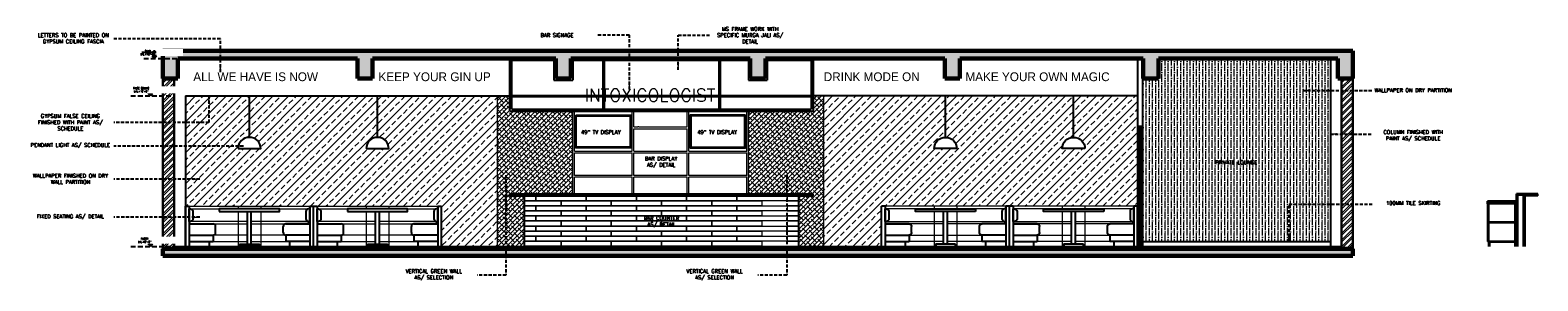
# Model space of a CAD drawing. Header units: inches. Extents: x 110711 to 158499, y 12149 to 19253.
# Tile 4 of 46: x 115981 to 117182, y 17101 to 17301. Entities that reach past the tile are written whole.
import ezdxf

# ---------------------------------------------------------------- set-up
doc = ezdxf.new("R2010")
doc.units = ezdxf.units.IN
doc.header["$MEASUREMENT"] = 0
doc.linetypes.add('HIDDEN', pattern=[0.375, 0.25, -0.125])
for name, color, linetype, lineweight in [('HATCH', 253, 'Continuous', 0), ('PD_BRICK WALL_230', 4, 'Continuous', 50), ('PD_COLUMN', 2, 'Continuous', 60), ('PD_ELEVATION_03', 80, 'Continuous', 25), ('PD_FIXTURE', 21, 'Continuous', 25), ('PD_FURNITURE_FIX', 20, 'Continuous', 18), ('PD_FURNITURE_LOOSE', 20, 'Continuous', 18), ('PD_HATCH', 45, 'Continuous', 9), ('PD_HATCH1', 45, 'Continuous', 9), ('PD_WINDOW', 140, 'Continuous', 25), ('TEXT', 7, 'Continuous', 15), ('TEXTOS', 174, 'Continuous', 25)]:
    doc.layers.add(name, color=color, linetype=linetype, lineweight=lineweight)
for name, color, linetype in [('PD_025_TEXT', 61, 'Continuous'), ('PD_DIMENSION', 101, 'Continuous'), ('PD_LIGHTING', 23, 'Continuous')]:
    doc.layers.add(name, color=color, linetype=linetype)
doc.styles.add('Arial', font='GOTHIC.TTF')
doc.styles.get("Standard").update_dxf_attribs({"font": 'romans.shx', "height": 6})
doc.dimstyles.new('Civil', dxfattribs={"dimscale": 1, "dimtxt": 9, "dimasz": 2, "dimexe": 2, "dimexo": 2, "dimgap": 0.09, "dimtad": 0, "dimdec": 0, "dimzin": 0, "dimdsep": 46, "dimlunit": 4, "dimtxsty": 'Arial', "dimblk": 'CLOSEDBLANK', "dimcen": 0, "dimclrd": 8, "dimclre": 8, "dimclrt": 7, "dimadec": 0, "dimazin": 0, "dimtfac": 1, "dimtdec": 0, "dimtofl": 0, "dimtmove": 0, "dimatfit": 3, "dimfxl": 0.18, "dimtolj": 1, "dimtzin": 0, "dimarcsym": 1})
pattern_1 = [(50, (-7245.0054, 0), (7.17260183, -0.62752135), [0.75, -8.25]), (355, (-7245.0054, 0), (-1.38751334, 7.52192134), [0.6, -6.6]), (100.4514445, (-7244.408, -0.052), (5.78508847, 6.8943999), [0.6374019, -7.0114211]), (46.1842, (-7245.005, 2), (10.6724133, -1.6551928), [1.125, -12.375]), (96.6356355, (-7244.116, 1.862), (9.34661946, 9.741186), [0.9561034, -10.5171376]), (351.184164, (-7245.005, 2), (9.34661945, 9.741186), [0.9, -9.9]), (21, (-7244.0054, 1.5), (5.96907052, -4.0261889), [0.75, -8.25]), (326, (-7244.0054, 1.5), (2.4331533, 7.25150045), [0.6, -6.6]), (71.451445, (-7243.508, 1.1645), (8.40222377, 3.22531153), [0.6374019, -7.0114211]), (37.5, (-7245.0054, 0), (0.121598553, 3.32893854), [0, -6.52, 0, -6.7, 0, -6.625]), (7.5, (-7245.0054, 0), (2.63069537, 3.94411712), [0, -3.82, 0, -6.37, 0, -2.525]), (327.5, (-7247.2354, 0), (5.33822436, -0.22554872), [0, -2.5, 0, -7.8, 0, -10.35]), (317.5, (-7248.2354, 0), (5.8318617, 1.00104982), [0, -3.25, 0, -5.18, 0, -7.35])]
pattern_2 = [(45, (-5352.444, 0), (-6.18718434, 6.18718434), []), (45, (-5346.257, 0), (-6.18718434, 6.18718434), [4.375, -2.1875])]

# ---------------------------------------------------------------- blocks, each defined once
blk = doc.blocks.new('JHFJGFJDSSADYUR8')
blk.add_line((100.9, -14), (81.9, -14))
blk.add_arc((81.9, -16), 2, 90, 180)
at = {"layer": 'PD_ELEVATION_03'}
for p, q in [((1.9, -32), (1.9, 0)), ((1.9, 0), (4.9, 0)), ((4.9, 0), (4.9, -32)), ((100.9, 0), (100.9, -32)), ((100.9, 0), (103.9, 0)), ((103.9, -32), (103.9, 0)), ((51.4, -30.2), (51.4, -4)), ((54.4, -30.2), (54.4, -4)), ((4.9, -14), (23.9, -14)), ((4.9, -23), (23.9, -23)), ((23.9, -23), (23.9, -28)), ((25.9, -21), (25.9, -16)), ((79.9, -21), (79.9, -16)), ((81.9, -14), (100.9, -14)), ((81.9, -23), (81.9, -28)), ((100.9, -23), (81.9, -23)), ((4.9, -28), (23.9, -28)), ((20.9, -28), (20.9, -32)), ((100.9, -28), (81.9, -28)), ((84.9, -28), (84.9, -32))]:
    blk.add_line(p, q, dxfattribs=at)
for points in [[(7.9, -4), (7.9, -10, -0.414214), (5.9, -12), (4.9, -12), (4.9, -2), (5.9, -2, -0.414214)], [(97.9, -4), (97.9, -10, 0.414214), (99.9, -12), (100.9, -12), (100.9, -2), (99.9, -2, 0.414214)]]:
    blk.add_lwpolyline(points, format="xyb", close=True, dxfattribs=at)
for points in [[(28.9, -4), (76.9, -4), (76.9, -2), (28.9, -2)], [(45, -30.2), (60.7, -30.2), (60.7, -32), (45, -32)]]:
    blk.add_lwpolyline(points, close=True, dxfattribs=at)
for centre, start, end in [((23.9, -16), 0, 90), ((23.9, -21), 270, 0), ((81.9, -16), 90, 180), ((81.9, -21), 180, 270)]:
    blk.add_arc(centre, 2, start, end, dxfattribs=at)
at = {"layer": 'PD_FURNITURE_FIX'}
for p, q in [((4.9, 0), (100.9, 0)), ((43.9, 0), (43.9, -2)), ((61.9, 0), (61.9, -2)), ((5.9, -2), (99.9, -2)), ((51.4, -12), (5.9, -12)), ((43.9, -4), (43.9, -32)), ((99.9, -12), (54.4, -12)), ((61.9, -4), (61.9, -32)), ((23.9, -14), (51.4, -14)), ((51.4, -23), (23.9, -23)), ((54.4, -14), (81.9, -14)), ((81.9, -23), (54.4, -23)), ((23.9, -28), (51.4, -28)), ((54.4, -28), (81.9, -28))]:
    blk.add_line(p, q, dxfattribs=at)
blk = doc.blocks.new('fvdf')
at = {"layer": 'HATCH', "ltscale": 3}
blk.add_hatch(color=256, dxfattribs=at).paths.add_polyline_path([(763.3, -477.9), (766.7, -477.9), (765, -479.9)])
at = {"layer": 'TEXTOS', "color": 6}
for p, q in [((755.1, -475.1), (766.5, -475.1)), ((765, -479.9), (763.3, -477.9)), ((766.7, -477.9), (763.3, -477.9)), ((765, -473.5), (765, -477.9)), ((765, -479.9), (766.7, -477.9))]:
    blk.add_line(p, q, dxfattribs=at)
blk.add_circle((765, -475.1), 0.756, dxfattribs=at)
at = {"layer": 'TEXTOS', "color": 6, "lineweight": 5}
blk.add_circle((765, -475.1), 0.67, dxfattribs=at)

msp = doc.modelspace()

# ---------------------------------------------------------------- hatches: boundary and pattern name
at = {"layer": 'PD_HATCH'}
h = msp.add_hatch(dxfattribs=at)
h.set_pattern_fill('AR-CONC', color=256)
h.set_pattern_definition(pattern_1)
h.paths.add_polyline_path([(117034.63, 17284.27), (116086.63, 17284.27), (116086.63, 17262.27), (116098.63, 17262.27), (116098.63, 17278.27), (116241.63, 17278.27), (116241.63, 17262.27), (116253.63, 17262.27), (116253.63, 17278.27), (116399.63, 17278.27), (116399.63, 17262.27), (116411.63, 17262.27), (116411.63, 17278.27), (116554.63, 17278.27), (116554.63, 17262.27), (116566.63, 17262.27), (116566.63, 17278.27), (116709.63, 17278.27), (116709.63, 17262.27), (116721.63, 17262.27), (116721.63, 17278.27), (116867.63, 17278.27), (116867.63, 17262.27), (116879.63, 17262.27), (116879.63, 17278.27), (117022.63, 17278.27), (117022.63, 17262.27), (117034.63, 17262.27)])
h = msp.add_hatch(dxfattribs=at)
h.set_pattern_fill('ANSI36', color=256, scale=20, angle=45)
h.set_pattern_definition([(90, (-7245.0054, 0), (-2.5, 4.375), [6.25, -1.25, 0, -1.25])])
h.paths.add_polyline_path([(116867.13, 17132.27), (117016.63, 17132.27), (117016.63, 17278.27), (116879.63, 17278.27), (116879.63, 17262.27), (116867.63, 17262.27), (116867.63, 17278.27), (116867.13, 17278.27)])
h = msp.add_hatch(dxfattribs=at)
h.set_pattern_fill('ANSI32', color=256, scale=10)
h.set_pattern_definition([(45, (-7245.0054, 0), (-2.65165043, 2.65165043), []), (45, (-7243.2377, 0), (-2.65165043, 2.65165043), [])])
h.paths.add_polyline_path([(117034.63, 17262.27), (117025.63, 17262.27), (117025.63, 17126.27), (117034.63, 17126.27)])
h.paths.add_polyline_path([(116095.63, 17262.27), (116086.63, 17262.27), (116086.63, 17126.27), (116095.63, 17126.27)])
h = msp.add_hatch(dxfattribs=at)
h.set_pattern_fill('ANSI38', color=256, scale=20)
h.set_pattern_definition([(45, (-5352.444, 0), (-1.767766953, 1.767766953), []), (135, (-5352.444, 0), (-5.30330086, 1.767766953), [6.25, -3.75])])
h.paths.add_polyline_path([(116413.13, 17236.27), (116363.13, 17236.27), (116363.13, 17248.27), (116353.13, 17248.27), (116353.13, 17128.27), (116374.63, 17128.27), (116374.63, 17168.57), (116363.13, 17168.57), (116363.13, 17170.27), (116413.13, 17170.27)])
h.paths.add_polyline_path([(116613.13, 17248.27), (116604.63, 17248.27), (116604.63, 17236.27), (116553.13, 17236.27), (116553.13, 17170.27), (116604.63, 17170.27), (116604.63, 17168.57), (116593.13, 17168.57), (116593.13, 17128.27), (116613.13, 17128.27)])
h = msp.add_hatch(dxfattribs=at)
h.set_pattern_fill('AR-CONC', color=256)
h.set_pattern_definition(pattern_1)
h.paths.add_polyline_path([(117034.63, 17126.27), (116086.63, 17126.27), (116086.63, 17120.77), (117034.63, 17120.77)])
at = {"layer": 'PD_HATCH1'}
h = msp.add_hatch(dxfattribs=at)
h.set_pattern_fill('ANSI33', color=256, scale=35)
h.set_pattern_definition(pattern_2)
h.paths.add_polyline_path([(116353.13, 17248.27), (116257.63, 17248.27), (116257.63, 17215.27, -0.4142136), (116266.63, 17206.27), (116248.63, 17206.27, -0.4142136), (116257.63, 17215.27), (116257.63, 17248.27), (116155.63, 17248.27), (116155.63, 17215.27, -0.4142136), (116164.63, 17206.27), (116146.63, 17206.27, -0.4142136), (116155.63, 17215.27), (116155.63, 17248.27), (116104.63, 17248.27), (116104.63, 17160.27), (116107.63, 17160.27), (116203.63, 17160.27), (116206.63, 17160.27), (116209.63, 17160.27), (116305.63, 17160.27), (116308.63, 17160.27), (116308.63, 17128.27), (116353.13, 17128.27)])
h = msp.add_hatch(dxfattribs=at)
h.set_pattern_fill('ANSI33', color=256, scale=35)
h.set_pattern_definition(pattern_2)
h.paths.add_polyline_path([(116863.13, 17224.27), (116863.13, 17248.27), (116812.13, 17248.27), (116812.13, 17215.27, -0.4142136), (116821.13, 17206.27), (116803.13, 17206.27, -0.4142136), (116812.13, 17215.27), (116812.13, 17248.27), (116710.13, 17248.27), (116710.13, 17215.27, -0.4142136), (116719.13, 17206.27), (116701.13, 17206.27, -0.4142136), (116710.13, 17215.27), (116710.13, 17248.27), (116613.13, 17248.27), (116613.13, 17128.27), (116659.13, 17128.27), (116659.13, 17160.27), (116662.13, 17160.27), (116758.13, 17160.27), (116761.13, 17160.27), (116764.13, 17160.27), (116860.13, 17160.27), (116863.13, 17160.27)])

# ---------------------------------------------------------------- linework, layer by layer
at = {"layer": 'PD_025_TEXT', "linetype": 'HIDDEN', "ltscale": 15}
for p, q in [((116061.28, 17248.27), (116095.63, 17248.27)), ((116061.28, 17128.27), (116095.63, 17128.27))]:
    msp.add_line(p, q, dxfattribs=at)
at = {"layer": 'PD_BRICK WALL_230', "lineweight": 30}
for p, q in [((116086.63, 17262.27), (116086.63, 17126.27)), ((116095.63, 17262.27), (116095.63, 17126.27)), ((117025.63, 17262.27), (117025.63, 17126.27)), ((117034.63, 17262.27), (117034.63, 17126.27))]:
    msp.add_line(p, q, dxfattribs=at)
at = {"layer": 'PD_COLUMN'}
for p, q in [((116086.63, 17284.27), (116086.63, 17262.27)), ((116086.63, 17284.27), (117034.63, 17284.27)), ((117034.63, 17284.27), (117034.63, 17262.27)), ((116098.63, 17262.27), (116098.63, 17278.27)), ((116098.63, 17278.27), (116241.63, 17278.27)), ((116241.63, 17278.27), (116241.63, 17262.27)), ((116253.63, 17278.27), (116253.63, 17262.27)), ((116253.63, 17278.27), (116399.63, 17278.27)), ((116399.63, 17278.27), (116399.63, 17262.27)), ((116411.63, 17278.27), (116411.63, 17262.27)), ((116411.63, 17278.27), (116554.63, 17278.27)), ((116554.63, 17278.27), (116554.63, 17262.27)), ((116566.63, 17278.27), (116566.63, 17262.27)), ((116566.63, 17278.27), (116709.63, 17278.27)), ((116709.63, 17278.27), (116709.63, 17262.27)), ((116721.63, 17278.27), (116721.63, 17262.27)), ((116721.63, 17278.27), (116867.63, 17278.27)), ((116867.63, 17278.27), (116867.63, 17262.27)), ((116879.63, 17278.27), (116879.63, 17262.27)), ((116879.63, 17278.27), (117022.63, 17278.27)), ((117022.63, 17262.27), (117022.63, 17278.27)), ((116098.63, 17262.27), (116086.63, 17262.27)), ((116241.63, 17262.27), (116253.63, 17262.27)), ((116399.63, 17262.27), (116411.63, 17262.27)), ((116554.63, 17262.27), (116566.63, 17262.27)), ((116709.63, 17262.27), (116721.63, 17262.27)), ((116867.63, 17262.27), (116879.63, 17262.27)), ((117022.63, 17262.27), (117034.63, 17262.27)), ((116086.63, 17126.27), (117034.63, 17126.27)), ((116086.63, 17120.77), (116086.63, 17126.27)), ((117034.63, 17120.77), (117034.63, 17126.27)), ((116086.63, 17120.77), (117034.63, 17120.77))]:
    msp.add_line(p, q, dxfattribs=at)
at = {"layer": 'PD_DIMENSION'}
for p, q in [((117141.9, 17162.37), (117141.9, 17164.27)), ((117165.9, 17164.27), (117141.9, 17164.27)), ((117142.4, 17162.37), (117141.9, 17162.37)), ((117141.9, 17162.37), (117141.9, 17132.27)), ((117142.4, 17162.37), (117142.4, 17163.77)), ((117165.9, 17163.77), (117142.4, 17163.77)), ((117164.4, 17163.07), (117142.4, 17163.07)), ((117164.4, 17162.37), (117142.4, 17162.37)), ((117142.6, 17162.37), (117142.6, 17132.27)), ((117163.9, 17128.27), (117163.9, 17162.37)), ((117164.4, 17128.27), (117164.4, 17163.77)), ((117164.8, 17128.27), (117164.8, 17163.77)), ((117164.9, 17164.27), (117164.9, 17170.27)), ((117181.9, 17170.27), (117164.9, 17170.27)), ((117165.4, 17169.07), (117165.4, 17169.77)), ((117181.4, 17169.77), (117165.4, 17169.77)), ((117181.4, 17169.07), (117165.4, 17169.07)), ((117165.4, 17169.07), (117165.4, 17164.27)), ((117165.4, 17128.27), (117165.4, 17163.77)), ((117165.9, 17128.27), (117165.9, 17169.07)), ((117170.4, 17128.27), (117170.4, 17169.07)), ((117181.9, 17168.57), (117170.4, 17168.57)), ((117170.9, 17128.27), (117170.9, 17168.57)), ((117171.5, 17128.27), (117171.5, 17168.57)), ((117171.9, 17128.27), (117171.9, 17168.57)), ((117181.4, 17169.07), (117181.4, 17169.77)), ((117181.9, 17168.57), (117181.9, 17170.27)), ((117163.9, 17147.67), (117143.6, 17147.67)), ((117143.6, 17146.97), (117143.6, 17147.67)), ((117163.9, 17146.97), (117143.6, 17146.97)), ((117142.6, 17132.27), (117141.9, 17132.27)), ((117163.9, 17132.27), (117142.6, 17132.27)), ((117142.6, 17132.27), (117142.6, 17128.27)), ((117163.9, 17131.57), (117143.3, 17131.57)), ((117143.3, 17131.57), (117143.3, 17128.27))]:
    msp.add_line(p, q, dxfattribs=at)
at = {"layer": 'PD_ELEVATION_03'}
for p, q in [((116363.13, 17236.27), (116363.13, 17278.27)), ((116364.63, 17237.77), (116364.63, 17276.77)), ((116364.63, 17276.77), (116398.13, 17276.77)), ((116398.13, 17276.77), (116398.13, 17260.77)), ((116413.13, 17276.77), (116553.13, 17276.77)), ((116413.13, 17276.77), (116413.13, 17260.77)), ((116437.13, 17276.77), (116437.13, 17237.77)), ((116438.13, 17276.77), (116438.13, 17237.77)), ((116529.63, 17276.77), (116529.63, 17237.77)), ((116530.63, 17276.77), (116530.63, 17237.77)), ((116553.13, 17276.77), (116553.13, 17260.77)), ((116568.13, 17276.77), (116568.13, 17260.77)), ((116568.13, 17276.77), (116603.13, 17276.77)), ((116603.13, 17276.77), (116603.13, 17237.77)), ((116604.63, 17278.27), (116604.63, 17236.27)), ((116863.13, 17278.27), (116863.13, 17224.27)), ((116867.13, 17278.27), (116867.13, 17224.27)), ((117016.63, 17278.27), (117016.63, 17128.27)), ((116398.13, 17260.77), (116413.13, 17260.77)), ((116553.13, 17260.77), (116568.13, 17260.77)), ((116104.63, 17248.27), (116363.13, 17248.27)), ((116104.63, 17248.27), (116104.63, 17128.27)), ((116364.63, 17248.77), (116437.13, 17248.77)), ((116364.63, 17247.77), (116437.13, 17247.77)), ((116438.13, 17248.77), (116529.63, 17248.77)), ((116438.13, 17247.77), (116529.63, 17247.77)), ((116530.63, 17248.77), (116603.13, 17248.77)), ((116530.63, 17247.77), (116603.13, 17247.77)), ((116863.13, 17248.27), (116604.63, 17248.27)), ((116363.13, 17236.27), (116604.63, 17236.27)), ((116364.63, 17237.77), (116603.13, 17237.77)), ((116863.13, 17224.27), (116867.13, 17224.27)), ((116363.13, 17168.57), (116363.13, 17170.27)), ((116363.13, 17170.27), (116604.63, 17170.27)), ((116363.13, 17168.57), (116604.63, 17168.57)), ((116374.63, 17168.57), (116374.63, 17128.27)), ((116554.13, 17170.27), (116557.13, 17170.27)), ((116593.13, 17168.57), (116593.13, 17128.27)), ((116604.63, 17168.57), (116604.63, 17170.27)), ((116095.63, 17128.27), (117025.63, 17128.27))]:
    msp.add_line(p, q, dxfattribs=at)
at = {"layer": 'PD_FIXTURE'}
for p, q in [((116095.63, 17127.77), (117025.63, 17127.77)), ((116867.13, 17132.27), (117016.63, 17132.27))]:
    msp.add_line(p, q, dxfattribs=at)
at = {"layer": 'PD_FURNITURE_FIX'}
for p, q in [((116353.13, 17128.27), (116353.13, 17248.27)), ((116613.13, 17128.27), (116613.13, 17248.27)), ((116413.13, 17170.27), (116413.13, 17236.27)), ((116414.53, 17204.27), (116414.53, 17236.27)), ((116460.53, 17204.27), (116460.53, 17236.27)), ((116461.93, 17223.57), (116461.93, 17236.27)), ((116504.33, 17223.57), (116504.33, 17236.27)), ((116505.73, 17204.27), (116505.73, 17236.27)), ((116551.73, 17204.27), (116551.73, 17236.27)), ((116553.13, 17170.27), (116553.13, 17236.27)), ((116461.93, 17223.57), (116464.99, 17223.57)), ((116461.93, 17222.17), (116504.33, 17222.17)), ((116461.93, 17204.27), (116461.93, 17222.17)), ((116465.86, 17223.57), (116464.99, 17223.57)), ((116465.86, 17223.57), (116501.89, 17223.57)), ((116501.89, 17223.57), (116502.76, 17223.57)), ((116502.76, 17223.57), (116504.33, 17223.57)), ((116504.33, 17204.27), (116504.33, 17222.17)), ((116414.53, 17204.27), (116460.53, 17204.27)), ((116414.53, 17202.87), (116460.53, 17202.87)), ((116414.53, 17184.97), (116414.53, 17202.87)), ((116460.53, 17184.97), (116460.53, 17202.87)), ((116461.93, 17204.27), (116504.33, 17204.27)), ((116461.93, 17202.87), (116504.33, 17202.87)), ((116461.93, 17184.97), (116461.93, 17202.87)), ((116504.33, 17184.97), (116504.33, 17202.87)), ((116505.73, 17204.27), (116551.73, 17204.27)), ((116505.73, 17202.87), (116551.73, 17202.87)), ((116505.73, 17184.97), (116505.73, 17202.87)), ((116551.73, 17184.97), (116551.73, 17202.87)), ((116460.53, 17184.97), (116414.53, 17184.97)), ((116504.33, 17184.97), (116461.93, 17184.97)), ((116551.73, 17184.97), (116505.73, 17184.97)), ((116414.53, 17170.27), (116414.53, 17183.57)), ((116460.53, 17183.57), (116414.53, 17183.57)), ((116460.53, 17170.27), (116460.53, 17183.57)), ((116461.93, 17170.27), (116461.93, 17183.57)), ((116504.33, 17183.57), (116461.93, 17183.57)), ((116504.33, 17170.27), (116504.33, 17183.57)), ((116551.73, 17183.57), (116505.73, 17183.57)), ((116505.73, 17170.27), (116505.73, 17183.57)), ((116551.73, 17170.27), (116551.73, 17183.57))]:
    msp.add_line(p, q, dxfattribs=at)
at = {"layer": 'PD_FURNITURE_LOOSE'}
for points in [[(116374.63, 17168.57), (116383.88, 17168.57), (116383.88, 17164.57), (116374.63, 17164.57)], [(116374.63, 17164.57), (116403.88, 17164.57), (116403.88, 17160.57), (116374.63, 17160.57)], [(116383.88, 17168.57), (116423.88, 17168.57), (116423.88, 17164.57), (116383.88, 17164.57)], [(116403.88, 17164.57), (116443.88, 17164.57), (116443.88, 17160.57), (116403.88, 17160.57)], [(116443.88, 17164.57), (116403.88, 17164.57), (116403.88, 17160.57), (116443.88, 17160.57)], [(116423.88, 17168.57), (116463.88, 17168.57), (116463.88, 17164.57), (116423.88, 17164.57)], [(116443.88, 17164.57), (116483.88, 17164.57), (116483.88, 17160.57), (116443.88, 17160.57)], [(116463.88, 17168.57), (116503.88, 17168.57), (116503.88, 17164.57), (116463.88, 17164.57)], [(116483.88, 17164.57), (116523.88, 17164.57), (116523.88, 17160.57), (116483.88, 17160.57)], [(116503.88, 17168.57), (116543.88, 17168.57), (116543.88, 17164.57), (116503.88, 17164.57)], [(116523.88, 17164.57), (116563.88, 17164.57), (116563.88, 17160.57), (116523.88, 17160.57)], [(116543.88, 17168.57), (116583.88, 17168.57), (116583.88, 17164.57), (116543.88, 17164.57)], [(116593.13, 17164.57), (116563.88, 17164.57), (116563.88, 17160.57), (116593.13, 17160.57)], [(116593.13, 17168.57), (116583.88, 17168.57), (116583.88, 17164.57), (116593.13, 17164.57)], [(116374.63, 17160.57), (116383.88, 17160.57), (116383.88, 17156.57), (116374.63, 17156.57)], [(116374.63, 17156.57), (116403.88, 17156.57), (116403.88, 17152.57), (116374.63, 17152.57)], [(116374.63, 17152.57), (116383.88, 17152.57), (116383.88, 17148.57), (116374.63, 17148.57)], [(116383.88, 17160.57), (116423.88, 17160.57), (116423.88, 17156.57), (116383.88, 17156.57)], [(116383.88, 17152.57), (116423.88, 17152.57), (116423.88, 17148.57), (116383.88, 17148.57)], [(116403.88, 17156.57), (116443.88, 17156.57), (116443.88, 17152.57), (116403.88, 17152.57)], [(116443.88, 17156.57), (116403.88, 17156.57), (116403.88, 17152.57), (116443.88, 17152.57)], [(116423.88, 17160.57), (116463.88, 17160.57), (116463.88, 17156.57), (116423.88, 17156.57)], [(116423.88, 17152.57), (116463.88, 17152.57), (116463.88, 17148.57), (116423.88, 17148.57)], [(116443.88, 17156.57), (116483.88, 17156.57), (116483.88, 17152.57), (116443.88, 17152.57)], [(116463.88, 17160.57), (116503.88, 17160.57), (116503.88, 17156.57), (116463.88, 17156.57)], [(116463.88, 17152.57), (116503.88, 17152.57), (116503.88, 17148.57), (116463.88, 17148.57)], [(116483.88, 17156.57), (116523.88, 17156.57), (116523.88, 17152.57), (116483.88, 17152.57)], [(116503.88, 17160.57), (116543.88, 17160.57), (116543.88, 17156.57), (116503.88, 17156.57)], [(116503.88, 17152.57), (116543.88, 17152.57), (116543.88, 17148.57), (116503.88, 17148.57)], [(116523.88, 17156.57), (116563.88, 17156.57), (116563.88, 17152.57), (116523.88, 17152.57)], [(116543.88, 17160.57), (116583.88, 17160.57), (116583.88, 17156.57), (116543.88, 17156.57)], [(116543.88, 17152.57), (116583.88, 17152.57), (116583.88, 17148.57), (116543.88, 17148.57)], [(116593.13, 17156.57), (116563.88, 17156.57), (116563.88, 17152.57), (116593.13, 17152.57)], [(116593.13, 17160.57), (116583.88, 17160.57), (116583.88, 17156.57), (116593.13, 17156.57)], [(116593.13, 17152.57), (116583.88, 17152.57), (116583.88, 17148.57), (116593.13, 17148.57)], [(116374.63, 17148.57), (116403.88, 17148.57), (116403.88, 17144.57), (116374.63, 17144.57)], [(116374.63, 17144.57), (116383.88, 17144.57), (116383.88, 17140.57), (116374.63, 17140.57)], [(116374.63, 17140.57), (116403.88, 17140.57), (116403.88, 17136.57), (116374.63, 17136.57)], [(116383.88, 17144.57), (116423.88, 17144.57), (116423.88, 17140.57), (116383.88, 17140.57)], [(116403.88, 17148.57), (116443.88, 17148.57), (116443.88, 17144.57), (116403.88, 17144.57)], [(116443.88, 17148.57), (116403.88, 17148.57), (116403.88, 17144.57), (116443.88, 17144.57)], [(116403.88, 17140.57), (116443.88, 17140.57), (116443.88, 17136.57), (116403.88, 17136.57)], [(116443.88, 17140.57), (116403.88, 17140.57), (116403.88, 17136.57), (116443.88, 17136.57)], [(116423.88, 17144.57), (116463.88, 17144.57), (116463.88, 17140.57), (116423.88, 17140.57)], [(116443.88, 17148.57), (116483.88, 17148.57), (116483.88, 17144.57), (116443.88, 17144.57)], [(116443.88, 17140.57), (116483.88, 17140.57), (116483.88, 17136.57), (116443.88, 17136.57)], [(116463.88, 17144.57), (116503.88, 17144.57), (116503.88, 17140.57), (116463.88, 17140.57)], [(116483.88, 17148.57), (116523.88, 17148.57), (116523.88, 17144.57), (116483.88, 17144.57)], [(116483.88, 17140.57), (116523.88, 17140.57), (116523.88, 17136.57), (116483.88, 17136.57)], [(116503.88, 17144.57), (116543.88, 17144.57), (116543.88, 17140.57), (116503.88, 17140.57)], [(116523.88, 17148.57), (116563.88, 17148.57), (116563.88, 17144.57), (116523.88, 17144.57)], [(116523.88, 17140.57), (116563.88, 17140.57), (116563.88, 17136.57), (116523.88, 17136.57)], [(116543.88, 17144.57), (116583.88, 17144.57), (116583.88, 17140.57), (116543.88, 17140.57)], [(116593.13, 17148.57), (116563.88, 17148.57), (116563.88, 17144.57), (116593.13, 17144.57)], [(116593.13, 17140.57), (116563.88, 17140.57), (116563.88, 17136.57), (116593.13, 17136.57)], [(116593.13, 17144.57), (116583.88, 17144.57), (116583.88, 17140.57), (116593.13, 17140.57)], [(116374.63, 17136.57), (116383.88, 17136.57), (116383.88, 17132.57), (116374.63, 17132.57)], [(116374.63, 17132.57), (116403.88, 17132.57), (116403.88, 17128.57), (116374.63, 17128.57)], [(116383.88, 17136.57), (116423.88, 17136.57), (116423.88, 17132.57), (116383.88, 17132.57)], [(116403.88, 17132.57), (116443.88, 17132.57), (116443.88, 17128.57), (116403.88, 17128.57)], [(116443.88, 17132.57), (116403.88, 17132.57), (116403.88, 17128.57), (116443.88, 17128.57)], [(116423.88, 17136.57), (116463.88, 17136.57), (116463.88, 17132.57), (116423.88, 17132.57)], [(116443.88, 17132.57), (116483.88, 17132.57), (116483.88, 17128.57), (116443.88, 17128.57)], [(116463.88, 17136.57), (116503.88, 17136.57), (116503.88, 17132.57), (116463.88, 17132.57)], [(116483.88, 17132.57), (116523.88, 17132.57), (116523.88, 17128.57), (116483.88, 17128.57)], [(116503.88, 17136.57), (116543.88, 17136.57), (116543.88, 17132.57), (116503.88, 17132.57)], [(116523.88, 17132.57), (116563.88, 17132.57), (116563.88, 17128.57), (116523.88, 17128.57)], [(116543.88, 17136.57), (116583.88, 17136.57), (116583.88, 17132.57), (116543.88, 17132.57)], [(116593.13, 17132.57), (116563.88, 17132.57), (116563.88, 17128.57), (116593.13, 17128.57)], [(116593.13, 17136.57), (116583.88, 17136.57), (116583.88, 17132.57), (116593.13, 17132.57)]]:
    msp.add_lwpolyline(points, close=True, dxfattribs=at)
at = {"layer": 'PD_LIGHTING'}
for p, q in [((116155.63, 17215.27), (116155.63, 17248.27)), ((116257.63, 17215.27), (116257.63, 17248.27)), ((116710.13, 17215.27), (116710.13, 17248.27)), ((116812.13, 17215.27), (116812.13, 17248.27))]:
    msp.add_line(p, q, dxfattribs=at)
for points in [[(116415.53, 17233.02), (116459.53, 17233.02), (116459.53, 17207.02), (116415.53, 17207.02)], [(116550.73, 17233.02), (116506.73, 17233.02), (116506.73, 17207.02), (116550.73, 17207.02)], [(116416.03, 17232.52), (116459.03, 17232.52), (116459.03, 17207.52), (116416.03, 17207.52)], [(116550.23, 17232.52), (116507.23, 17232.52), (116507.23, 17207.52), (116550.23, 17207.52)]]:
    msp.add_lwpolyline(points, close=True, dxfattribs=at)
for points in [[(116146.63, 17206.27), (116164.63, 17206.27, 1)], [(116248.63, 17206.27), (116266.63, 17206.27, 1)], [(116719.13, 17206.27), (116701.13, 17206.27, -1)], [(116821.13, 17206.27), (116803.13, 17206.27, -1)]]:
    msp.add_lwpolyline(points, format="xyb", close=True, dxfattribs=at)
at = {"layer": 'PD_WINDOW'}
for p, q in [((116863.13, 17224.27), (116863.13, 17128.27)), ((116864.63, 17224.27), (116864.63, 17128.27)), ((116865.63, 17224.27), (116865.63, 17128.27)), ((116867.13, 17224.27), (116867.13, 17128.27))]:
    msp.add_line(p, q, dxfattribs=at)

# ---------------------------------------------------------------- block references
at = {"linetype": 'ByBlock'}
for p in [(115311.83, 17728.17), (115311.83, 17608.17)]:
    msp.add_blockref('fvdf', p, dxfattribs=at)
for p in [(116102.77, 17160.27), (116204.77, 17160.27)]:
    msp.add_blockref('JHFJGFJDSSADYUR8', p)
at = {"xscale": -1}
for p in [(116762.98, 17160.27), (116864.98, 17160.27)]:
    msp.add_blockref('JHFJGFJDSSADYUR8', p, dxfattribs=at)

# ---------------------------------------------------------------- texts
at = {"attachment_point": 1}
for s, width, insert, char_height in [('{\\fBell MT|b0|i0|c0|p18;ALL WE HAVE IS NOW}', 117.809, (116110.96, 17267.09), 7), ('{\\fBell MT|b0|i0|c0|p18;KEEP YOUR GIN UP}', 117.809, (116258.42, 17267.09), 7), ('{\\fBell MT|b0|i0|c0|p18;DRINK MODE ON }', 117.809, (116613.11, 17267.09), 7), ('{\\fBell MT|b0|i0|c0|p18;MAKE YOUR OWN MAGIC}', 155.6886, (116725.93, 17267.09), 7), ('INTOXICOLOGIST ', 117.809, (116422.63, 17253.87), 10)]:
    msp.add_mtext_dynamic_manual_height_columns(s, width=width, gutter_width=30, heights=[0], dxfattribs=dict(at, insert=insert, char_height=char_height))
at = {"layer": 'PD_025_TEXT', "char_height": 3, "attachment_point": 5}
for s, width, gutter_width, heights, insert in [('BAR SIGNAGE', 62.2208, 53.96, [14.84], (116400.71, 17296.72, 6.35)), ('MS FRAME WORK WITH SPECIFIC MURGA JALI AS/ DETAIL', 62.2208, 53.96, [14.84], (116554.46, 17296.72, 6.35)), ('WALLPAPER ON DRY PARTITION ', 62.2208, 53.96, [14.84], (117082.58, 17252.85, 6.35)), ('\\pt0;GYPSUM FALSE CEILING FINISHED WITH PAINT AS/ SCHEDULE', 65.8259, 12.5, [0], (116013.05, 17227.29, 6.35)), ('49" TV DISPLAY', 32.2226, 53.96, [16.92], (116435.5, 17219.37, 6.35)), ('49" TV DISPLAY', 32.2226, 53.96, [16.92], (116528.1, 17219.37, 6.35)), ('\\pt0;PENDANT LIGHT AS/ SCHEDULE', 65.8259, 12.5, [0], (116013.05, 17208.61, 6.35)), ('COLUMN FINISHED WITH PAINT AS/ SCHEDULE', 62.2208, 53.96, [14.84], (117082.58, 17216.44, 6.35)), ('BAR DISPLAY AS/ DETAIL', 32.2226, 53.96, [16.92], (116483.54, 17195.35, 6.35)), ('PRIVATE LOUNGE', 32.2226, 53.96, [16.92], (116941.71, 17195.35, 6.35)), ('\\pt0;WALLPAPER FINISHED ON DRY WALL PARTITION ', 65.8259, 12.5, [0], (116013.05, 17182.16, 6.35)), ('100MM TILE SKIRTING ', 62.2208, 53.96, [14.84], (117082.58, 17162.88, 6.35)), ('\\pt0;FIXED SEATING AS/ DETAIL', 65.8259, 12.5, [0], (116013.05, 17151.74, 6.35)), ('BAR COUNTER AS/ DETAIL', 32.2226, 53.96, [16.92], (116483.86, 17147.88, 6.35)), ('\\pt0;VERTICAL GREEN WALL\\PAS/ SELECTION', 65.8259, 12.5, [0], (116302.49, 17105.55, 6.35)), ('\\pt0;VERTICAL GREEN WALL\\PAS/ SELECTION', 65.8259, 12.5, [0], (116526.16, 17105.55, 6.35))]:
    msp.add_mtext_dynamic_manual_height_columns(s, width=width, gutter_width=gutter_width, heights=heights, dxfattribs=dict(at, insert=insert))

# ---------------------------------------------------------------- leaders
at = {"layer": 'PD_025_TEXT', "linetype": 'HIDDEN', "ltscale": 10}
for points in [[(116458.29, 17253.45), (116458.29, 17296.62), (116433.19, 17296.62)], [(116497.21, 17269.11), (116497.21, 17296.62), (116521.99, 17296.62)], [(116994.64, 17252.75), (117050.11, 17252.75)], [(116150.85, 17208.37), (116047.58, 17208.37)], [(117016.63, 17217.91), (117050.11, 17217.91)], [(116359.92, 17185.13), (116359.92, 17105.3), (116337.02, 17105.3)], [(116583.59, 17185.13), (116583.59, 17105.3), (116560.69, 17105.3)], [(116116.05, 17181.91), (116047.58, 17181.91)], [(116983.79, 17132.27), (116983.79, 17161.89), (117050.11, 17161.89)], [(116116.05, 17151.5), (116047.58, 17151.5)]]:
    msp.add_leader(points, dimstyle='Civil', override={"dimtxt": 8, "dimasz": 5, "dimclrt": 256, "dimfxl": 7, "dimfxlon": 1}, dxfattribs=at)

# ---------------------------------------------------------------- next in the draw order: texts
at = {"layer": 'TEXT', "char_height": 1.5, "width": 54.7352, "attachment_point": 8, "bg_fill": 2}
for s, insert in [('{\\W0.8;SLAB \\PLVL.+12\'-6"}', (116074.59, 17280.86)), ('{\\W0.8;FALSE CEILING\\PLVL.+10\'-0"}', (116069.39, 17251.19)), ('{\\W0.8;FLOOR \\PLVL.+0\'-0"}', (116072.17, 17131.19))]:
    msp.add_mtext(s, dxfattribs=dict(at, insert=insert))

# ---------------------------------------------------------------- next in the draw order: linework, layer by layer
at = {"layer": 'PD_025_TEXT', "linetype": 'HIDDEN', "ltscale": 15}
msp.add_line((116071.6, 17278.27), (116098.63, 17278.27), dxfattribs=at)

# ---------------------------------------------------------------- next in the draw order: block references
at = {"linetype": 'ByBlock'}
msp.add_blockref('fvdf', (115314.83, 17758.17), dxfattribs=at)

# ---------------------------------------------------------------- next in the draw order: texts
at = {"layer": 'PD_025_TEXT', "insert": (116015.37, 17294.26, 6.35), "char_height": 3, "attachment_point": 5}
msp.add_mtext_dynamic_manual_height_columns('LETTERS TO BE PAINTED ON GYPSUM CEILING FASCIA ', width=62.2208, gutter_width=53.96, heights=[14.84], dxfattribs=at)

# ---------------------------------------------------------------- next in the draw order: leaders
at = {"layer": 'PD_025_TEXT', "linetype": 'HIDDEN', "ltscale": 10}
for points in [[(116132.5, 17267.34), (116132.5, 17293.95), (116047.58, 17293.95)], [(116123.33, 17248.27), (116123.33, 17226.98), (116047.58, 17226.98)]]:
    msp.add_leader(points, dimstyle='Civil', override={"dimtxt": 8, "dimasz": 5, "dimclrt": 256, "dimfxl": 7, "dimfxlon": 1}, dxfattribs=at)

doc.saveas('drawing.dxf')
